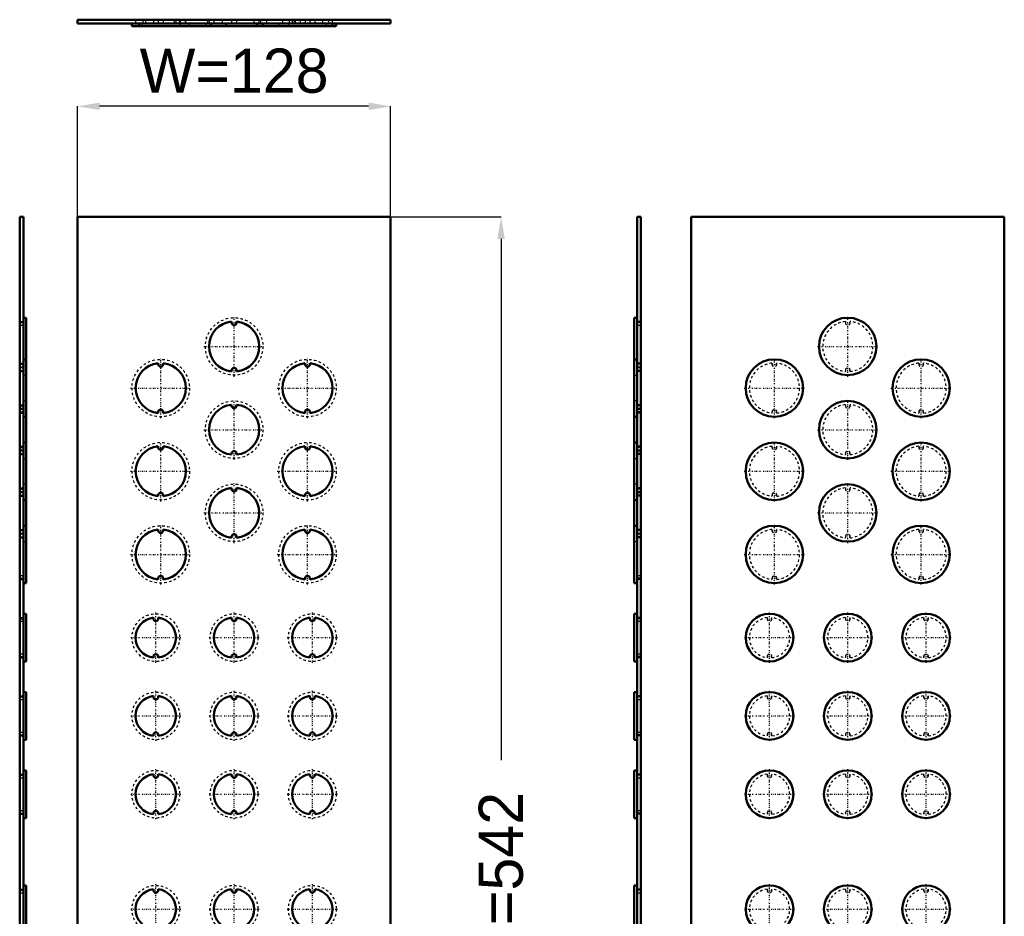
# Model space of a CAD drawing. Header units: millimetres. Extents: x 0 to 403, y -18 to 715.
# Tile 2 of 2: x 0 to 403, y 348 to 715. Entities that reach past the tile are written whole.
import ezdxf

# ---------------------------------------------------------------- set-up
doc = ezdxf.new("R2010")
doc.units = ezdxf.units.MM
doc.linetypes.add('Center', pattern=[1.5, 0.45, -0.5, 0.05, -0.5])
doc.linetypes.add('Dashed', pattern=[2, 1, -1])
for name, color, linetype, lineweight in [('AM_0', 7, 'Continuous', 50), ('AM_5', 3, 'Continuous', 25), ('AM_7', 7, 'Center', 25), ('AM_9', 6, 'Dashed', 25)]:
    doc.layers.add(name, color=color, linetype=linetype, lineweight=lineweight)
doc.dimstyles.new('ISO-25', dxfattribs={"dimtxt": 2.5, "dimasz": 2.5, "dimexe": 1.25, "dimexo": 0.625, "dimtad": 1, "dimtxsty": 'Standard', "dimcen": 2.5, "dimadec": 0, "dimazin": 0, "dimtfac": 1, "dimtmove": 0, "dimatfit": 3, "dimfxl": 1, "dimarcsym": 0})

# ---------------------------------------------------------------- blocks, each defined once
blk = doc.blocks.new('2_AFK42R5_0__0_in_AFK42R5_0__1300')
at = {"layer": 'AM_0'}
for p, q in [((1.5, 634.31), (0, 634.31)), ((0, 92.31), (0, 634.31)), ((1.5, 92.31), (1.5, 634.31)), ((2.7, 593.06), (1.5, 593.06)), ((2.7, 484.56), (2.7, 593.06)), ((2.7, 576.06), (1.5, 576.06)), ((1.5, 552.56), (2.7, 552.56)), ((2.7, 542.06), (1.5, 542.06)), ((1.5, 518.56), (2.7, 518.56)), ((2.7, 508.06), (1.5, 508.06)), ((1.5, 484.56), (2.7, 484.56)), ((2.7, 472.06), (1.5, 472.06)), ((2.7, 452.56), (2.7, 472.06)), ((1.5, 452.56), (2.7, 452.56)), ((2.7, 440.06), (1.5, 440.06)), ((2.7, 420.56), (2.7, 440.06)), ((1.5, 420.56), (2.7, 420.56)), ((2.7, 408.06), (1.5, 408.06)), ((2.7, 388.56), (2.7, 408.06)), ((1.5, 388.56), (2.7, 388.56)), ((2.7, 361.06), (1.5, 361.06)), ((2.7, 341.56), (2.7, 361.06))]:
    blk.add_line(p, q, dxfattribs=at)
at = {"layer": 'AM_7'}
for p, q in [((1.42, 581.31), (3.07, 581.31)), ((1.42, 564.31), (3.07, 564.31)), ((1.42, 547.31), (3.07, 547.31)), ((1.42, 530.31), (3.07, 530.31)), ((1.42, 513.31), (3.07, 513.31)), ((1.42, 496.31), (3.07, 496.31)), ((1.42, 462.31), (3.07, 462.31)), ((1.42, 430.31), (3.07, 430.31)), ((1.42, 398.31), (3.07, 398.31)), ((1.42, 351.31), (3.07, 351.31))]:
    blk.add_line(p, q, dxfattribs=at)
at = {"layer": 'AM_9'}
for p, q in [((0, 591.51), (1.5, 591.51)), ((0, 591.06), (1.5, 591.06)), ((0, 590.06), (1.5, 590.06)), ((0, 574.51), (1.5, 574.51)), ((0, 574.06), (1.5, 574.06)), ((0, 573.06), (1.5, 573.06)), ((1.5, 572.56), (0, 572.56)), ((0, 571.56), (1.5, 571.56)), ((0, 571.11), (1.5, 571.11)), ((1.5, 569.56), (2.7, 569.56)), ((0, 557.51), (1.5, 557.51)), ((0, 557.06), (1.5, 557.06)), ((0, 556.06), (1.5, 556.06)), ((1.5, 555.56), (0, 555.56)), ((2.7, 559.06), (1.5, 559.06)), ((0, 554.56), (1.5, 554.56)), ((0, 554.11), (1.5, 554.11)), ((0, 540.51), (1.5, 540.51)), ((0, 540.06), (1.5, 540.06)), ((0, 539.06), (1.5, 539.06)), ((1.5, 538.56), (0, 538.56)), ((0, 537.56), (1.5, 537.56)), ((0, 537.11), (1.5, 537.11)), ((1.5, 535.56), (2.7, 535.56)), ((0, 523.51), (1.5, 523.51)), ((2.7, 525.06), (1.5, 525.06)), ((0, 523.06), (1.5, 523.06)), ((0, 522.06), (1.5, 522.06)), ((1.5, 521.56), (0, 521.56)), ((0, 520.56), (1.5, 520.56)), ((0, 520.11), (1.5, 520.11)), ((0, 506.51), (1.5, 506.51)), ((0, 506.06), (1.5, 506.06)), ((0, 505.06), (1.5, 505.06)), ((1.5, 504.56), (0, 504.56)), ((0, 503.56), (1.5, 503.56)), ((0, 503.11), (1.5, 503.11)), ((1.5, 501.56), (2.7, 501.56)), ((1.5, 487.56), (0, 487.56)), ((0, 486.56), (1.5, 486.56)), ((0, 486.11), (1.5, 486.11)), ((0, 470.5), (1.5, 470.5)), ((0, 470.06), (1.5, 470.06)), ((0, 469.06), (1.5, 469.06)), ((1.5, 455.56), (0, 455.56)), ((0, 454.56), (1.5, 454.56)), ((0, 454.12), (1.5, 454.12)), ((0, 438.5), (1.5, 438.5)), ((0, 438.06), (1.5, 438.06)), ((0, 437.06), (1.5, 437.06)), ((1.5, 423.56), (0, 423.56)), ((0, 422.56), (1.5, 422.56)), ((0, 422.12), (1.5, 422.12)), ((0, 406.5), (1.5, 406.5)), ((0, 406.06), (1.5, 406.06)), ((0, 405.06), (1.5, 405.06)), ((1.5, 391.56), (0, 391.56)), ((0, 390.56), (1.5, 390.56)), ((0, 390.12), (1.5, 390.12)), ((0, 359.5), (1.5, 359.5)), ((0, 359.06), (1.5, 359.06)), ((0, 358.06), (1.5, 358.06))]:
    blk.add_line(p, q, dxfattribs=at)
blk = doc.blocks.new('3_AFK42R5_0__0_in_AFK42R5_0__1300')
at = {"layer": 'AM_0'}
for p, q in [((151.66, 634.31), (23.66, 634.31)), ((23.66, 634.31), (23.66, 92.31)), ((151.66, 92.31), (151.66, 634.31)), ((86.66, 591.06), (86.66, 591.51)), ((88.66, 591.51), (88.66, 591.06)), ((56.66, 574.06), (56.66, 574.51)), ((58.66, 574.51), (58.66, 574.06)), ((116.66, 574.06), (116.66, 574.51)), ((118.66, 574.51), (118.66, 574.06)), ((86.66, 571.11), (86.66, 571.56)), ((88.66, 571.56), (88.66, 571.11)), ((86.66, 557.06), (86.66, 557.51)), ((88.66, 557.51), (88.66, 557.06)), ((56.66, 554.11), (56.66, 554.56)), ((58.66, 554.56), (58.66, 554.11)), ((116.66, 554.11), (116.66, 554.56)), ((118.66, 554.56), (118.66, 554.11)), ((56.66, 540.06), (56.66, 540.51)), ((58.66, 540.51), (58.66, 540.06)), ((116.66, 540.06), (116.66, 540.51)), ((118.66, 540.51), (118.66, 540.06)), ((86.66, 537.11), (86.66, 537.56)), ((88.66, 537.56), (88.66, 537.11)), ((86.66, 523.06), (86.66, 523.51)), ((88.66, 523.51), (88.66, 523.06)), ((56.66, 520.11), (56.66, 520.56)), ((58.66, 520.56), (58.66, 520.11)), ((116.66, 520.11), (116.66, 520.56)), ((118.66, 520.56), (118.66, 520.11)), ((56.66, 506.06), (56.66, 506.51)), ((58.66, 506.51), (58.66, 506.06)), ((86.66, 503.11), (86.66, 503.56)), ((88.66, 503.56), (88.66, 503.11)), ((116.66, 506.06), (116.66, 506.51)), ((118.66, 506.51), (118.66, 506.06)), ((56.66, 486.11), (56.66, 486.56)), ((58.66, 486.56), (58.66, 486.11)), ((116.66, 486.11), (116.66, 486.56)), ((118.66, 486.56), (118.66, 486.11)), ((54.66, 470.06), (54.66, 470.5)), ((56.66, 470.5), (56.66, 470.06)), ((86.66, 470.06), (86.66, 470.5)), ((88.66, 470.5), (88.66, 470.06)), ((118.66, 470.06), (118.66, 470.5)), ((120.66, 470.5), (120.66, 470.06)), ((54.66, 454.12), (54.66, 454.56)), ((56.66, 454.56), (56.66, 454.12)), ((86.66, 454.12), (86.66, 454.56)), ((88.66, 454.56), (88.66, 454.12)), ((118.66, 454.12), (118.66, 454.56)), ((120.66, 454.56), (120.66, 454.12)), ((54.66, 438.06), (54.66, 438.5)), ((56.66, 438.5), (56.66, 438.06)), ((86.66, 438.06), (86.66, 438.5)), ((88.66, 438.5), (88.66, 438.06)), ((118.66, 438.06), (118.66, 438.5)), ((120.66, 438.5), (120.66, 438.06)), ((54.66, 422.12), (54.66, 422.56)), ((56.66, 422.56), (56.66, 422.12)), ((86.66, 422.12), (86.66, 422.56)), ((88.66, 422.56), (88.66, 422.12)), ((118.66, 422.12), (118.66, 422.56)), ((120.66, 422.56), (120.66, 422.12)), ((54.66, 406.06), (54.66, 406.5)), ((56.66, 406.5), (56.66, 406.06)), ((86.66, 406.06), (86.66, 406.5)), ((88.66, 406.5), (88.66, 406.06)), ((118.66, 406.06), (118.66, 406.5)), ((120.66, 406.5), (120.66, 406.06)), ((54.66, 390.12), (54.66, 390.56)), ((56.66, 390.56), (56.66, 390.12)), ((86.66, 390.12), (86.66, 390.56)), ((88.66, 390.56), (88.66, 390.12)), ((118.66, 390.12), (118.66, 390.56)), ((120.66, 390.56), (120.66, 390.12)), ((54.66, 359.06), (54.66, 359.5)), ((56.66, 359.5), (56.66, 359.06)), ((86.66, 359.06), (86.66, 359.5)), ((88.66, 359.5), (88.66, 359.06)), ((118.66, 359.06), (118.66, 359.5)), ((120.66, 359.5), (120.66, 359.06))]:
    blk.add_line(p, q, dxfattribs=at)
for centre, radius, start, end in [((87.66, 581.31), 10.25, 95.5987, 264.4013), ((87.66, 591.06), 1, 180, 0), ((87.66, 581.31), 10.25, 275.5987, 84.4013), ((57.66, 564.31), 10.25, 95.5987, 264.4013), ((57.66, 574.06), 1, 180, 0), ((57.66, 564.31), 10.25, 275.5987, 84.4013), ((87.66, 571.56), 1, 0, 180), ((117.66, 564.31), 10.25, 95.5987, 264.4013), ((117.66, 574.06), 1, 180, 0), ((117.66, 564.31), 10.25, 275.5987, 84.4013), ((57.66, 554.56), 1, 0, 180), ((87.66, 547.31), 10.25, 95.5987, 264.4013), ((87.66, 557.06), 1, 180, 0), ((87.66, 547.31), 10.25, 275.5987, 84.4013), ((117.66, 554.56), 1, 0, 180), ((57.66, 530.31), 10.25, 95.5987, 264.4013), ((57.66, 540.06), 1, 180, 0), ((57.66, 530.31), 10.25, 275.5987, 84.4013), ((117.66, 530.31), 10.25, 95.5987, 264.4013), ((117.66, 540.06), 1, 180, 0), ((117.66, 530.31), 10.25, 275.5987, 84.4013), ((87.66, 537.56), 1, 0, 180), ((87.66, 513.31), 10.25, 95.5987, 264.4013), ((87.66, 513.31), 10.25, 275.5987, 84.4013), ((57.66, 520.56), 1, 0, 180), ((87.66, 523.06), 1, 180, 0), ((117.66, 520.56), 1, 0, 180), ((57.66, 496.31), 10.25, 95.5987, 264.4013), ((57.66, 506.06), 1, 180, 0), ((57.66, 496.31), 10.25, 275.5987, 84.4013), ((87.66, 503.56), 1, 0, 180), ((117.66, 496.31), 10.25, 95.5987, 264.4013), ((117.66, 506.06), 1, 180, 0), ((117.66, 496.31), 10.25, 275.5987, 84.4013), ((57.66, 486.56), 1, 0, 180), ((117.66, 486.56), 1, 0, 180), ((55.66, 462.31), 8.25, 96.9621, 263.0379), ((55.66, 470.06), 1, 180, 0), ((55.66, 462.31), 8.25, 276.9621, 83.0379), ((87.66, 462.31), 8.25, 96.9621, 263.0379), ((87.66, 470.06), 1, 180, 0), ((87.66, 462.31), 8.25, 276.9621, 83.0379), ((119.66, 462.31), 8.25, 96.9621, 263.0379), ((119.66, 470.06), 1, 180, 0), ((119.66, 462.31), 8.25, 276.9621, 83.0379), ((55.66, 454.56), 1, 0, 180), ((87.66, 454.56), 1, 0, 180), ((119.66, 454.56), 1, 0, 180), ((55.66, 430.31), 8.25, 96.9621, 263.0379), ((55.66, 438.06), 1, 180, 0), ((55.66, 430.31), 8.25, 276.9621, 83.0379), ((87.66, 430.31), 8.25, 96.9621, 263.0379), ((87.66, 438.06), 1, 180, 0), ((87.66, 430.31), 8.25, 276.9621, 83.0379), ((119.66, 430.31), 8.25, 96.9621, 263.0379), ((119.66, 438.06), 1, 180, 0), ((119.66, 430.31), 8.25, 276.9621, 83.0379), ((55.66, 422.56), 1, 0, 180), ((87.66, 422.56), 1, 0, 180), ((119.66, 422.56), 1, 0, 180), ((55.66, 398.31), 8.25, 96.9621, 263.0379), ((55.66, 406.06), 1, 180, 0), ((55.66, 398.31), 8.25, 276.9621, 83.0379), ((87.66, 398.31), 8.25, 96.9621, 263.0379), ((87.66, 406.06), 1, 180, 0), ((87.66, 398.31), 8.25, 276.9621, 83.0379), ((119.66, 398.31), 8.25, 96.9621, 263.0379), ((119.66, 406.06), 1, 180, 0), ((119.66, 398.31), 8.25, 276.9621, 83.0379), ((55.66, 390.56), 1, 0, 180), ((87.66, 390.56), 1, 0, 180), ((119.66, 390.56), 1, 0, 180), ((55.66, 351.31), 8.25, 96.9621, 263.0379), ((55.66, 359.06), 1, 180, 0), ((55.66, 351.31), 8.25, 276.9621, 83.0379), ((87.66, 351.31), 8.25, 96.9621, 263.0379), ((87.66, 359.06), 1, 180, 0), ((87.66, 351.31), 8.25, 276.9621, 83.0379), ((119.66, 351.31), 8.25, 96.9621, 263.0379), ((119.66, 359.06), 1, 180, 0), ((119.66, 351.31), 8.25, 276.9621, 83.0379)]:
    blk.add_arc(centre, radius, start, end, dxfattribs=at)
at = {"layer": 'AM_7'}
for p, q in [((87.66, 568.97), (87.66, 593.65)), ((86.61, 591.06), (88.71, 591.06)), ((75.32, 581.31), (100, 581.31)), ((57.66, 551.97), (57.66, 576.65)), ((117.66, 551.97), (117.66, 576.65)), ((56.61, 574.06), (58.71, 574.06)), ((116.61, 574.06), (118.71, 574.06)), ((86.61, 571.56), (88.71, 571.56)), ((45.32, 564.31), (70, 564.31)), ((105.32, 564.31), (130, 564.31)), ((87.66, 534.97), (87.66, 559.65)), ((86.61, 557.06), (88.71, 557.06)), ((56.61, 554.56), (58.71, 554.56)), ((116.61, 554.56), (118.71, 554.56)), ((75.32, 547.31), (100, 547.31)), ((56.61, 540.06), (58.71, 540.06)), ((57.66, 517.97), (57.66, 542.65)), ((116.61, 540.06), (118.71, 540.06)), ((117.66, 517.97), (117.66, 542.65)), ((86.61, 537.56), (88.71, 537.56)), ((45.32, 530.31), (70, 530.31)), ((105.32, 530.31), (130, 530.31)), ((87.66, 500.97), (87.66, 525.65)), ((56.61, 520.56), (58.71, 520.56)), ((86.61, 523.06), (88.71, 523.06)), ((116.61, 520.56), (118.71, 520.56)), ((75.32, 513.31), (100, 513.31)), ((57.66, 483.97), (57.66, 508.65)), ((117.66, 483.97), (117.66, 508.65)), ((56.61, 506.06), (58.71, 506.06)), ((86.61, 503.56), (88.71, 503.56)), ((116.61, 506.06), (118.71, 506.06)), ((45.32, 496.31), (70, 496.31)), ((105.32, 496.31), (130, 496.31)), ((56.61, 486.56), (58.71, 486.56)), ((116.61, 486.56), (118.71, 486.56)), ((55.66, 452.07), (55.66, 472.55)), ((87.66, 452.07), (87.66, 472.55)), ((119.66, 452.07), (119.66, 472.55)), ((54.61, 470.06), (56.71, 470.06)), ((86.61, 470.06), (88.71, 470.06)), ((118.61, 470.06), (120.71, 470.06)), ((45.42, 462.31), (65.9, 462.31)), ((77.42, 462.31), (97.9, 462.31)), ((109.42, 462.31), (129.9, 462.31)), ((54.61, 454.56), (56.71, 454.56)), ((86.61, 454.56), (88.71, 454.56)), ((118.61, 454.56), (120.71, 454.56)), ((55.66, 420.07), (55.66, 440.55)), ((87.66, 420.07), (87.66, 440.55)), ((119.66, 420.07), (119.66, 440.55)), ((54.61, 438.06), (56.71, 438.06)), ((86.61, 438.06), (88.71, 438.06)), ((118.61, 438.06), (120.71, 438.06)), ((45.42, 430.31), (65.9, 430.31)), ((77.42, 430.31), (97.9, 430.31)), ((109.42, 430.31), (129.9, 430.31)), ((54.61, 422.56), (56.71, 422.56)), ((86.61, 422.56), (88.71, 422.56)), ((118.61, 422.56), (120.71, 422.56)), ((55.66, 388.07), (55.66, 408.55)), ((87.66, 388.07), (87.66, 408.55)), ((119.66, 388.07), (119.66, 408.55)), ((54.61, 406.06), (56.71, 406.06)), ((86.61, 406.06), (88.71, 406.06)), ((118.61, 406.06), (120.71, 406.06)), ((45.42, 398.31), (65.9, 398.31)), ((77.42, 398.31), (97.9, 398.31)), ((109.42, 398.31), (129.9, 398.31)), ((54.61, 390.56), (56.71, 390.56)), ((86.61, 390.56), (88.71, 390.56)), ((118.61, 390.56), (120.71, 390.56)), ((54.61, 359.06), (56.71, 359.06)), ((55.66, 341.07), (55.66, 361.55)), ((86.61, 359.06), (88.71, 359.06)), ((87.66, 341.07), (87.66, 361.55)), ((118.61, 359.06), (120.71, 359.06)), ((119.66, 341.07), (119.66, 361.55)), ((45.42, 351.31), (65.9, 351.31)), ((77.42, 351.31), (97.9, 351.31)), ((109.42, 351.31), (129.9, 351.31))]:
    blk.add_line(p, q, dxfattribs=at)
at = {"layer": 'AM_9'}
for centre, radius in [((87.66, 581.31), 11.75), ((57.66, 564.31), 11.75), ((117.66, 564.31), 11.75), ((87.66, 547.31), 11.75), ((57.66, 530.31), 11.75), ((117.66, 530.31), 11.75), ((87.66, 513.31), 11.75), ((57.66, 496.31), 11.75), ((117.66, 496.31), 11.75), ((55.66, 462.31), 9.75), ((87.66, 462.31), 9.75), ((119.66, 462.31), 9.75), ((55.66, 430.31), 9.75), ((87.66, 430.31), 9.75), ((119.66, 430.31), 9.75), ((55.66, 398.31), 9.75), ((87.66, 398.31), 9.75), ((119.66, 398.31), 9.75), ((55.66, 351.31), 9.75), ((87.66, 351.31), 9.75), ((119.66, 351.31), 9.75)]:
    blk.add_circle(centre, radius, dxfattribs=at)
blk = doc.blocks.new('4_AFK42R5_0__0_in_AFK42R5_0__1300')
at = {"layer": 'AM_0'}
for p, q in [((252.41, 634.31), (253.91, 634.31)), ((252.41, 634.31), (252.41, 92.31)), ((253.91, 634.31), (253.91, 92.31)), ((252.41, 593.06), (251.21, 593.06)), ((251.21, 593.06), (251.21, 484.56)), ((252.41, 576.06), (251.21, 576.06)), ((251.21, 552.56), (252.41, 552.56)), ((252.41, 542.06), (251.21, 542.06)), ((251.21, 518.56), (252.41, 518.56)), ((252.41, 508.06), (251.21, 508.06)), ((251.21, 484.56), (252.41, 484.56)), ((252.41, 472.06), (251.21, 472.06)), ((251.21, 472.06), (251.21, 452.56)), ((251.21, 452.56), (252.41, 452.56)), ((252.41, 440.06), (251.21, 440.06)), ((251.21, 440.06), (251.21, 420.56)), ((251.21, 420.56), (252.41, 420.56)), ((252.41, 408.06), (251.21, 408.06)), ((251.21, 408.06), (251.21, 388.56)), ((251.21, 388.56), (252.41, 388.56)), ((252.41, 361.06), (251.21, 361.06)), ((251.21, 361.06), (251.21, 341.56))]:
    blk.add_line(p, q, dxfattribs=at)
at = {"layer": 'AM_7'}
for p, q in [((252.48, 581.31), (250.83, 581.31)), ((252.48, 564.31), (250.83, 564.31)), ((252.48, 547.31), (250.83, 547.31)), ((252.48, 530.31), (250.83, 530.31)), ((252.48, 513.31), (250.83, 513.31)), ((252.48, 496.31), (250.83, 496.31)), ((252.48, 462.31), (250.83, 462.31)), ((252.48, 430.31), (250.83, 430.31)), ((252.48, 398.31), (250.83, 398.31)), ((252.48, 351.31), (250.83, 351.31))]:
    blk.add_line(p, q, dxfattribs=at)
at = {"layer": 'AM_9'}
for p, q in [((253.91, 591.51), (252.41, 591.51)), ((253.91, 591.06), (252.41, 591.06)), ((252.41, 590.06), (253.91, 590.06)), ((253.91, 574.51), (252.41, 574.51)), ((253.91, 574.06), (252.41, 574.06)), ((252.41, 573.06), (253.91, 573.06)), ((253.91, 572.56), (252.41, 572.56)), ((251.21, 569.56), (252.41, 569.56)), ((253.91, 571.56), (252.41, 571.56)), ((253.91, 571.11), (252.41, 571.11)), ((252.41, 559.06), (251.21, 559.06)), ((253.91, 557.51), (252.41, 557.51)), ((253.91, 557.06), (252.41, 557.06)), ((252.41, 556.06), (253.91, 556.06)), ((253.91, 555.56), (252.41, 555.56)), ((253.91, 554.56), (252.41, 554.56)), ((253.91, 554.11), (252.41, 554.11)), ((253.91, 540.51), (252.41, 540.51)), ((253.91, 540.06), (252.41, 540.06)), ((251.21, 535.56), (252.41, 535.56)), ((252.41, 539.06), (253.91, 539.06)), ((253.91, 538.56), (252.41, 538.56)), ((253.91, 537.56), (252.41, 537.56)), ((253.91, 537.11), (252.41, 537.11)), ((252.41, 525.06), (251.21, 525.06)), ((253.91, 523.51), (252.41, 523.51)), ((253.91, 523.06), (252.41, 523.06)), ((252.41, 522.06), (253.91, 522.06)), ((253.91, 521.56), (252.41, 521.56)), ((253.91, 520.56), (252.41, 520.56)), ((253.91, 520.11), (252.41, 520.11)), ((253.91, 506.51), (252.41, 506.51)), ((253.91, 506.06), (252.41, 506.06)), ((252.41, 505.06), (253.91, 505.06)), ((253.91, 504.56), (252.41, 504.56)), ((253.91, 503.56), (252.41, 503.56)), ((251.21, 501.56), (252.41, 501.56)), ((253.91, 503.11), (252.41, 503.11)), ((253.91, 487.56), (252.41, 487.56)), ((253.91, 486.56), (252.41, 486.56)), ((253.91, 486.11), (252.41, 486.11)), ((253.91, 470.5), (252.41, 470.5)), ((253.91, 470.06), (252.41, 470.06)), ((252.41, 469.06), (253.91, 469.06)), ((253.91, 455.56), (252.41, 455.56)), ((253.91, 454.56), (252.41, 454.56)), ((253.91, 454.12), (252.41, 454.12)), ((253.91, 438.5), (252.41, 438.5)), ((253.91, 438.06), (252.41, 438.06)), ((252.41, 437.06), (253.91, 437.06)), ((253.91, 423.56), (252.41, 423.56)), ((253.91, 422.56), (252.41, 422.56)), ((253.91, 422.12), (252.41, 422.12)), ((253.91, 406.5), (252.41, 406.5)), ((253.91, 406.06), (252.41, 406.06)), ((252.41, 405.06), (253.91, 405.06)), ((253.91, 391.56), (252.41, 391.56)), ((253.91, 390.56), (252.41, 390.56)), ((253.91, 390.12), (252.41, 390.12)), ((253.91, 359.5), (252.41, 359.5)), ((253.91, 359.06), (252.41, 359.06)), ((252.41, 358.06), (253.91, 358.06))]:
    blk.add_line(p, q, dxfattribs=at)
blk = doc.blocks.new('5_AFK42R5_0__0_in_AFK42R5_0__1300')
at = {"layer": 'AM_0'}
for p, q in [((274.57, 634.31), (402.57, 634.31)), ((274.57, 92.31), (274.57, 634.31)), ((402.57, 634.31), (402.57, 92.31))]:
    blk.add_line(p, q, dxfattribs=at)
for centre, radius in [((338.57, 581.31), 11.75), ((308.57, 564.31), 11.75), ((368.57, 564.31), 11.75), ((338.57, 547.31), 11.75), ((308.57, 530.31), 11.75), ((368.57, 530.31), 11.75), ((338.57, 513.31), 11.75), ((308.57, 496.31), 11.75), ((368.57, 496.31), 11.75), ((306.57, 462.31), 9.75), ((338.57, 462.31), 9.75), ((370.57, 462.31), 9.75), ((306.57, 430.31), 9.75), ((338.57, 430.31), 9.75), ((370.57, 430.31), 9.75), ((306.57, 398.31), 9.75), ((338.57, 398.31), 9.75), ((370.57, 398.31), 9.75), ((306.57, 351.31), 9.75), ((338.57, 351.31), 9.75), ((370.57, 351.31), 9.75)]:
    blk.add_circle(centre, radius, dxfattribs=at)
at = {"layer": 'AM_7'}
for p, q in [((338.57, 568.97), (338.57, 593.65)), ((337.52, 591.06), (339.62, 591.06)), ((326.23, 581.31), (350.9, 581.31)), ((308.57, 551.97), (308.57, 576.65)), ((368.57, 551.97), (368.57, 576.65)), ((307.52, 574.06), (309.62, 574.06)), ((367.52, 574.06), (369.62, 574.06)), ((337.52, 571.56), (339.62, 571.56)), ((296.23, 564.31), (320.9, 564.31)), ((356.23, 564.31), (380.9, 564.31)), ((338.57, 534.97), (338.57, 559.65)), ((337.52, 557.06), (339.62, 557.06)), ((307.52, 554.56), (309.62, 554.56)), ((367.52, 554.56), (369.62, 554.56)), ((326.23, 547.31), (350.9, 547.31)), ((307.52, 540.06), (309.62, 540.06)), ((308.57, 517.97), (308.57, 542.65)), ((367.52, 540.06), (369.62, 540.06)), ((368.57, 517.97), (368.57, 542.65)), ((337.52, 537.56), (339.62, 537.56)), ((296.23, 530.31), (320.9, 530.31)), ((356.23, 530.31), (380.9, 530.31)), ((338.57, 500.97), (338.57, 525.65)), ((307.52, 520.56), (309.62, 520.56)), ((337.52, 523.06), (339.62, 523.06)), ((367.52, 520.56), (369.62, 520.56)), ((326.23, 513.31), (350.9, 513.31)), ((308.57, 483.97), (308.57, 508.65)), ((368.57, 483.97), (368.57, 508.65)), ((307.52, 506.06), (309.62, 506.06)), ((337.52, 503.56), (339.62, 503.56)), ((367.52, 506.06), (369.62, 506.06)), ((296.23, 496.31), (320.9, 496.31)), ((356.23, 496.31), (380.9, 496.31)), ((307.52, 486.56), (309.62, 486.56)), ((367.52, 486.56), (369.62, 486.56)), ((306.57, 452.07), (306.57, 472.55)), ((338.57, 452.07), (338.57, 472.55)), ((370.57, 452.07), (370.57, 472.55)), ((305.52, 470.06), (307.62, 470.06)), ((337.52, 470.06), (339.62, 470.06)), ((369.52, 470.06), (371.62, 470.06)), ((296.33, 462.31), (316.8, 462.31)), ((328.33, 462.31), (348.8, 462.31)), ((360.33, 462.31), (380.8, 462.31)), ((305.52, 454.56), (307.62, 454.56)), ((337.52, 454.56), (339.62, 454.56)), ((369.52, 454.56), (371.62, 454.56)), ((306.57, 420.07), (306.57, 440.55)), ((338.57, 420.07), (338.57, 440.55)), ((370.57, 420.07), (370.57, 440.55)), ((305.52, 438.06), (307.62, 438.06)), ((337.52, 438.06), (339.62, 438.06)), ((369.52, 438.06), (371.62, 438.06)), ((296.33, 430.31), (316.8, 430.31)), ((328.33, 430.31), (348.8, 430.31)), ((360.33, 430.31), (380.8, 430.31)), ((305.52, 422.56), (307.62, 422.56)), ((337.52, 422.56), (339.62, 422.56)), ((369.52, 422.56), (371.62, 422.56)), ((306.57, 388.07), (306.57, 408.55)), ((338.57, 388.07), (338.57, 408.55)), ((370.57, 388.07), (370.57, 408.55)), ((305.52, 406.06), (307.62, 406.06)), ((337.52, 406.06), (339.62, 406.06)), ((369.52, 406.06), (371.62, 406.06)), ((296.33, 398.31), (316.8, 398.31)), ((328.33, 398.31), (348.8, 398.31)), ((360.33, 398.31), (380.8, 398.31)), ((305.52, 390.56), (307.62, 390.56)), ((337.52, 390.56), (339.62, 390.56)), ((369.52, 390.56), (371.62, 390.56)), ((305.52, 359.06), (307.62, 359.06)), ((306.57, 341.07), (306.57, 361.55)), ((337.52, 359.06), (339.62, 359.06)), ((338.57, 341.07), (338.57, 361.55)), ((369.52, 359.06), (371.62, 359.06)), ((370.57, 341.07), (370.57, 361.55)), ((296.33, 351.31), (316.8, 351.31)), ((328.33, 351.31), (348.8, 351.31)), ((360.33, 351.31), (380.8, 351.31))]:
    blk.add_line(p, q, dxfattribs=at)
at = {"layer": 'AM_9'}
for p, q in [((337.57, 591.51), (337.57, 591.06)), ((339.57, 591.06), (339.57, 591.51)), ((307.57, 574.51), (307.57, 574.06)), ((309.57, 574.06), (309.57, 574.51)), ((367.57, 574.51), (367.57, 574.06)), ((369.57, 574.06), (369.57, 574.51)), ((337.57, 571.56), (337.57, 571.11)), ((339.57, 571.11), (339.57, 571.56)), ((337.57, 557.51), (337.57, 557.06)), ((339.57, 557.06), (339.57, 557.51)), ((307.57, 554.56), (307.57, 554.11)), ((309.57, 554.11), (309.57, 554.56)), ((367.57, 554.56), (367.57, 554.11)), ((369.57, 554.11), (369.57, 554.56)), ((307.57, 540.51), (307.57, 540.06)), ((309.57, 540.06), (309.57, 540.51)), ((367.57, 540.51), (367.57, 540.06)), ((369.57, 540.06), (369.57, 540.51)), ((337.57, 537.56), (337.57, 537.11)), ((339.57, 537.11), (339.57, 537.56)), ((337.57, 523.51), (337.57, 523.06)), ((339.57, 523.06), (339.57, 523.51)), ((307.57, 520.56), (307.57, 520.11)), ((309.57, 520.11), (309.57, 520.56)), ((367.57, 520.56), (367.57, 520.11)), ((369.57, 520.11), (369.57, 520.56)), ((307.57, 506.51), (307.57, 506.06)), ((309.57, 506.06), (309.57, 506.51)), ((337.57, 503.56), (337.57, 503.11)), ((339.57, 503.11), (339.57, 503.56)), ((367.57, 506.51), (367.57, 506.06)), ((369.57, 506.06), (369.57, 506.51)), ((307.57, 486.56), (307.57, 486.11)), ((309.57, 486.11), (309.57, 486.56)), ((367.57, 486.56), (367.57, 486.11)), ((369.57, 486.11), (369.57, 486.56)), ((305.57, 470.5), (305.57, 470.06)), ((307.57, 470.06), (307.57, 470.5)), ((337.57, 470.5), (337.57, 470.06)), ((339.57, 470.06), (339.57, 470.5)), ((369.57, 470.5), (369.57, 470.06)), ((371.57, 470.06), (371.57, 470.5)), ((305.57, 454.56), (305.57, 454.12)), ((307.57, 454.12), (307.57, 454.56)), ((337.57, 454.56), (337.57, 454.12)), ((339.57, 454.12), (339.57, 454.56)), ((369.57, 454.56), (369.57, 454.12)), ((371.57, 454.12), (371.57, 454.56)), ((305.57, 438.5), (305.57, 438.06)), ((307.57, 438.06), (307.57, 438.5)), ((337.57, 438.5), (337.57, 438.06)), ((339.57, 438.06), (339.57, 438.5)), ((369.57, 438.5), (369.57, 438.06)), ((371.57, 438.06), (371.57, 438.5)), ((305.57, 422.56), (305.57, 422.12)), ((307.57, 422.12), (307.57, 422.56)), ((337.57, 422.56), (337.57, 422.12)), ((339.57, 422.12), (339.57, 422.56)), ((369.57, 422.56), (369.57, 422.12)), ((371.57, 422.12), (371.57, 422.56)), ((305.57, 406.5), (305.57, 406.06)), ((307.57, 406.06), (307.57, 406.5)), ((337.57, 406.5), (337.57, 406.06)), ((339.57, 406.06), (339.57, 406.5)), ((369.57, 406.5), (369.57, 406.06)), ((371.57, 406.06), (371.57, 406.5)), ((305.57, 390.56), (305.57, 390.12)), ((307.57, 390.12), (307.57, 390.56)), ((337.57, 390.56), (337.57, 390.12)), ((339.57, 390.12), (339.57, 390.56)), ((369.57, 390.56), (369.57, 390.12)), ((371.57, 390.12), (371.57, 390.56)), ((305.57, 359.5), (305.57, 359.06)), ((307.57, 359.06), (307.57, 359.5)), ((337.57, 359.5), (337.57, 359.06)), ((339.57, 359.06), (339.57, 359.5)), ((369.57, 359.5), (369.57, 359.06)), ((371.57, 359.06), (371.57, 359.5))]:
    blk.add_line(p, q, dxfattribs=at)
for centre, radius, start, end in [((338.57, 581.31), 10.25, 95.5987, 264.4013), ((338.57, 591.06), 1, 180, 0), ((338.57, 581.31), 10.25, 275.5987, 84.4013), ((308.57, 564.31), 10.25, 95.5987, 264.4013), ((308.57, 574.06), 1, 180, 0), ((308.57, 564.31), 10.25, 275.5987, 84.4013), ((338.57, 571.56), 1, 0, 180), ((368.57, 564.31), 10.25, 95.5987, 264.4013), ((368.57, 574.06), 1, 180, 0), ((368.57, 564.31), 10.25, 275.5987, 84.4013), ((308.57, 554.56), 1, 0, 180), ((338.57, 547.31), 10.25, 95.5987, 264.4013), ((338.57, 557.06), 1, 180, 0), ((338.57, 547.31), 10.25, 275.5987, 84.4013), ((368.57, 554.56), 1, 0, 180), ((308.57, 530.31), 10.25, 95.5987, 264.4013), ((308.57, 540.06), 1, 180, 0), ((308.57, 530.31), 10.25, 275.5987, 84.4013), ((368.57, 530.31), 10.25, 95.5987, 264.4013), ((368.57, 540.06), 1, 180, 0), ((368.57, 530.31), 10.25, 275.5987, 84.4013), ((338.57, 537.56), 1, 0, 180), ((338.57, 513.31), 10.25, 95.5987, 264.4013), ((338.57, 513.31), 10.25, 275.5987, 84.4013), ((308.57, 520.56), 1, 0, 180), ((338.57, 523.06), 1, 180, 0), ((368.57, 520.56), 1, 0, 180), ((308.57, 496.31), 10.25, 95.5987, 264.4013), ((308.57, 506.06), 1, 180, 0), ((308.57, 496.31), 10.25, 275.5987, 84.4013), ((338.57, 503.56), 1, 0, 180), ((368.57, 496.31), 10.25, 95.5987, 264.4013), ((368.57, 506.06), 1, 180, 0), ((368.57, 496.31), 10.25, 275.5987, 84.4013), ((308.57, 486.56), 1, 0, 180), ((368.57, 486.56), 1, 0, 180), ((306.57, 462.31), 8.25, 96.9621, 263.0379), ((306.57, 470.06), 1, 180, 0), ((306.57, 462.31), 8.25, 276.9621, 83.0379), ((338.57, 462.31), 8.25, 96.9621, 263.0379), ((338.57, 470.06), 1, 180, 0), ((338.57, 462.31), 8.25, 276.9621, 83.0379), ((370.57, 462.31), 8.25, 96.9621, 263.0379), ((370.57, 470.06), 1, 180, 0), ((370.57, 462.31), 8.25, 276.9621, 83.0379), ((306.57, 454.56), 1, 0, 180), ((338.57, 454.56), 1, 0, 180), ((370.57, 454.56), 1, 0, 180), ((306.57, 430.31), 8.25, 96.9621, 263.0379), ((306.57, 438.06), 1, 180, 0), ((306.57, 430.31), 8.25, 276.9621, 83.0379), ((338.57, 430.31), 8.25, 96.9621, 263.0379), ((338.57, 438.06), 1, 180, 0), ((338.57, 430.31), 8.25, 276.9621, 83.0379), ((370.57, 430.31), 8.25, 96.9621, 263.0379), ((370.57, 438.06), 1, 180, 0), ((370.57, 430.31), 8.25, 276.9621, 83.0379), ((306.57, 422.56), 1, 0, 180), ((338.57, 422.56), 1, 0, 180), ((370.57, 422.56), 1, 0, 180), ((306.57, 398.31), 8.25, 96.9621, 263.0379), ((306.57, 406.06), 1, 180, 0), ((306.57, 398.31), 8.25, 276.9621, 83.0379), ((338.57, 398.31), 8.25, 96.9621, 263.0379), ((338.57, 406.06), 1, 180, 0), ((338.57, 398.31), 8.25, 276.9621, 83.0379), ((370.57, 398.31), 8.25, 96.9621, 263.0379), ((370.57, 406.06), 1, 180, 0), ((370.57, 398.31), 8.25, 276.9621, 83.0379), ((306.57, 390.56), 1, 0, 180), ((338.57, 390.56), 1, 0, 180), ((370.57, 390.56), 1, 0, 180), ((306.57, 351.31), 8.25, 96.9621, 263.0379), ((306.57, 359.06), 1, 180, 0), ((306.57, 351.31), 8.25, 276.9621, 83.0379), ((338.57, 351.31), 8.25, 96.9621, 263.0379), ((338.57, 359.06), 1, 180, 0), ((338.57, 351.31), 8.25, 276.9621, 83.0379), ((370.57, 351.31), 8.25, 96.9621, 263.0379), ((370.57, 359.06), 1, 180, 0), ((370.57, 351.31), 8.25, 276.9621, 83.0379)]:
    blk.add_arc(centre, radius, start, end, dxfattribs=at)
blk = doc.blocks.new('6_AFK42R5_0__0_in_AFK42R5_0__1300')
at = {"layer": 'AM_0'}
for p, q in [((23.66, 713.38), (23.66, 714.88)), ((23.66, 714.88), (151.66, 714.88)), ((23.66, 713.38), (151.66, 713.38)), ((45.91, 713.38), (45.91, 712.18)), ((48.91, 713.38), (48.91, 712.18)), ((84.41, 712.18), (84.41, 713.38)), ((96.91, 713.38), (96.91, 712.18)), ((99.41, 713.38), (99.41, 712.18)), ((127.91, 712.18), (127.91, 713.38)), ((129.41, 712.18), (129.41, 713.38)), ((151.66, 713.38), (151.66, 714.88)), ((45.91, 712.18), (129.41, 712.18))]:
    blk.add_line(p, q, dxfattribs=at)
at = {"layer": 'AM_7'}
for p, q in [((55.66, 713.46), (55.66, 711.81)), ((57.66, 713.46), (57.66, 711.81)), ((64.16, 713.46), (64.16, 711.81)), ((66.66, 713.46), (66.66, 711.81)), ((87.66, 713.46), (87.66, 711.81)), ((111.16, 713.46), (111.16, 711.81)), ((113.66, 713.46), (113.66, 711.81)), ((117.66, 713.46), (117.66, 711.81)), ((119.66, 713.46), (119.66, 711.81))]:
    blk.add_line(p, q, dxfattribs=at)
at = {"layer": 'AM_9'}
for p, q in [((47.41, 714.88), (47.41, 713.38)), ((49.91, 713.38), (49.91, 712.18)), ((50.41, 714.88), (50.41, 713.38)), ((51.41, 714.88), (51.41, 713.38)), ((54.66, 714.88), (54.66, 713.38)), ((56.66, 714.88), (56.66, 713.38)), ((58.66, 714.88), (58.66, 713.38)), ((63.16, 714.88), (63.16, 713.38)), ((63.91, 713.38), (63.91, 714.88)), ((65.16, 714.88), (65.16, 713.38)), ((65.41, 712.18), (65.41, 713.38)), ((65.66, 714.88), (65.66, 713.38)), ((67.66, 714.88), (67.66, 713.38)), ((67.91, 713.38), (67.91, 714.88)), ((69.41, 712.18), (69.41, 713.38)), ((75.91, 713.38), (75.91, 712.18)), ((76.91, 713.38), (76.91, 714.88)), ((77.41, 714.88), (77.41, 713.38)), ((77.91, 713.38), (77.91, 712.18)), ((78.41, 712.18), (78.41, 713.38)), ((79.41, 714.88), (79.41, 713.38)), ((82.91, 713.38), (82.91, 714.88)), ((86.66, 714.88), (86.66, 713.38)), ((88.66, 714.88), (88.66, 713.38)), ((95.91, 713.38), (95.91, 714.88)), ((97.41, 712.18), (97.41, 713.38)), ((97.91, 713.38), (97.91, 714.88)), ((98.41, 714.88), (98.41, 713.38)), ((100.91, 714.88), (100.91, 713.38)), ((105.91, 713.38), (105.91, 712.18)), ((107.41, 714.88), (107.41, 713.38)), ((109.91, 713.38), (109.91, 712.18)), ((110.16, 714.88), (110.16, 713.38)), ((111.41, 714.88), (111.41, 713.38)), ((112.16, 714.88), (112.16, 713.38)), ((112.66, 714.88), (112.66, 713.38)), ((114.66, 714.88), (114.66, 713.38)), ((116.66, 714.88), (116.66, 713.38)), ((118.66, 714.88), (118.66, 713.38)), ((120.66, 714.88), (120.66, 713.38)), ((123.91, 713.38), (123.91, 714.88)), ((125.41, 712.18), (125.41, 713.38)), ((126.41, 713.38), (126.41, 714.88)), ((127.91, 713.38), (127.91, 714.88))]:
    blk.add_line(p, q, dxfattribs=at)
blk = doc.blocks.new('*D9')
at = {"layer": 'AM_5', "color": 0, "lineweight": -2}
for p, q in [((146.66, 634.31), (196.83, 634.31)), ((196.83, 625.28), (196.83, 412.18)), ((196.83, 101.35), (196.83, 314.45)), ((146.66, 92.31), (196.83, 92.31))]:
    blk.add_line(p, q, dxfattribs=at)
at = {"layer": 'AM_5', "color": 0}
for points in [[(198.33, 625.28), (195.32, 625.28), (196.83, 634.31)], [(195.32, 101.35), (198.33, 101.35), (196.83, 92.31)]]:
    blk.add_solid(points, dxfattribs=at)
at = {"layer": 'Defpoints', "color": 0}
for p in [(146.66, 634.31), (187.79, 634.31), (146.66, 92.31)]:
    blk.add_point(p, dxfattribs=at)
at = {"layer": 'AM_5', "color": 0, "insert": (196.83, 363.31), "char_height": 18.067, "attachment_point": 5, "rotation": 90}
blk.add_mtext('H=542', dxfattribs=at)
blk = doc.blocks.new('*D10')
at = {"layer": 'AM_5', "color": 0, "lineweight": -2}
for p, q in [((23.66, 629.31), (23.66, 679.48)), ((142.63, 679.48), (32.69, 679.48)), ((151.66, 629.31), (151.66, 679.48))]:
    blk.add_line(p, q, dxfattribs=at)
at = {"layer": 'AM_5', "color": 0}
for points in [[(32.69, 680.98), (32.69, 677.97), (23.66, 679.48)], [(142.63, 677.97), (142.63, 680.98), (151.66, 679.48)]]:
    blk.add_solid(points, dxfattribs=at)
at = {"layer": 'Defpoints', "color": 0}
for p in [(23.66, 670.45), (23.66, 629.31), (151.66, 629.31)]:
    blk.add_point(p, dxfattribs=at)
at = {"layer": 'AM_5', "color": 0, "insert": (87.66, 693.93), "char_height": 18.067, "attachment_point": 5}
blk.add_mtext('W=128', dxfattribs=at)

msp = doc.modelspace()

# ---------------------------------------------------------------- block references
for name in ['6_AFK42R5_0__0_in_AFK42R5_0__1300', '2_AFK42R5_0__0_in_AFK42R5_0__1300', '3_AFK42R5_0__0_in_AFK42R5_0__1300', '4_AFK42R5_0__0_in_AFK42R5_0__1300', '5_AFK42R5_0__0_in_AFK42R5_0__1300']:
    msp.add_blockref(name, (0, 0))

# ---------------------------------------------------------------- dimensions: what is measured, and where the dimension line sits
at = {"layer": 'AM_5'}
dim = msp.add_linear_dim(base=(23.659, 679.479), p1=(151.659, 629.312), p2=(23.659, 629.312), text='W=128', dimstyle='ISO-25', override={"dimtxt": 18.066667, "dimasz": 9.033333, "dimexe": 0, "dimexo": 0, "dimgap": 5.42}, dxfattribs=at)
dim.commit()
dim.dimension.update_dxf_attribs({"geometry": '*D10', "text_midpoint": (87.659, 679.479), "dimtype": 160})
dim = msp.add_linear_dim(base=(196.826, 634.312), p1=(146.659, 92.312), p2=(146.659, 634.312), angle=90, text='H=542', dimstyle='ISO-25', override={"dimtxt": 18.066667, "dimasz": 9.033333, "dimexe": 0, "dimexo": 0, "dimgap": 5.42}, dxfattribs=at)
dim.commit()
dim.dimension.update_dxf_attribs({"geometry": '*D9', "text_midpoint": (196.826, 363.312), "dimtype": 160, "text_rotation": 90})

doc.saveas('drawing.dxf')
